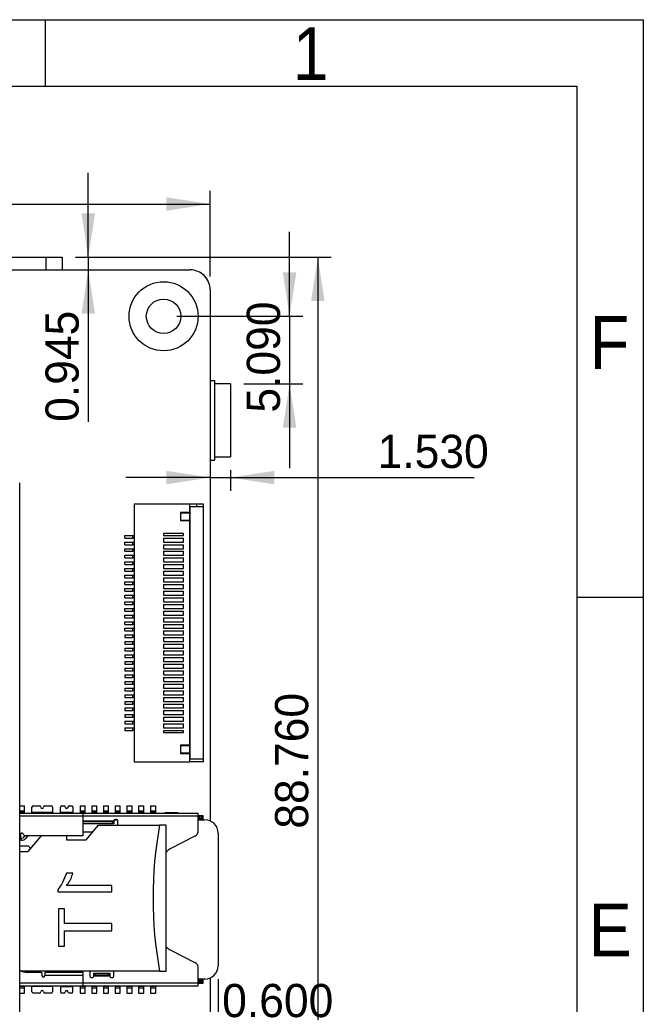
# Model space of a CAD drawing. Header units: millimetres. Extents: x 15 to 205, y 5 to 292.
# Tile 56 of 56: x 158 to 205, y 218 to 292. Entities that reach past the tile are written whole.
import ezdxf

# ---------------------------------------------------------------- set-up
doc = ezdxf.new("R2010")
doc.units = ezdxf.units.MM
for name, color, linetype in [('几何体', 7, 'Continuous'), ('尺寸', 3, 'Continuous'), ('注释', 2, 'Continuous'), ('草图直线', 1, 'Continuous')]:
    doc.layers.add(name, color=color, linetype=linetype)
doc.styles.add('SLDTEXTSTYLE1', font='Gothic.ttf', dxfattribs={"width": 0.913})
doc.styles.add('SLDTEXTSTYLE2', font='txt')
doc.dimstyles.new('SLDDIMSTYLE0', dxfattribs={"dimtxt": 2.5, "dimasz": 3.302, "dimexe": 0, "dimexo": 0.0625, "dimtad": 1, "dimdec": 3, "dimrnd": 1e-09, "dimzin": 4, "dimdsep": 46, "dimtxsty": 'SLDTEXTSTYLE2', "dimsah": 1, "dimcen": 0.09, "dimadec": 0, "dimazin": 1, "dimtfac": 1, "dimtdec": 3, "dimtofl": 0, "dimtmove": 0, "dimatfit": 3, "dimfxl": 1, "dimfrac": 2, "dimtolj": 1, "dimtzin": 12, "dimarcsym": 0})
doc.dimstyles.new('SLDDIMSTYLE2', dxfattribs={"dimtxt": 2.5, "dimasz": 3.302, "dimexe": 0, "dimexo": 0.0625, "dimtad": 1, "dimdec": 3, "dimrnd": 1e-09, "dimzin": 4, "dimdsep": 46, "dimtxsty": 'SLDTEXTSTYLE2', "dimsah": 1, "dimcen": 0.09, "dimadec": 0, "dimazin": 1, "dimtfac": 1, "dimtdec": 3, "dimtmove": 0, "dimatfit": 0, "dimfxl": 1, "dimfrac": 2, "dimtolj": 1, "dimtzin": 12, "dimarcsym": 0})
doc.dimstyles.new('SLDDIMSTYLE3', dxfattribs={"dimtxt": 2.5, "dimasz": 3.302, "dimexe": 0, "dimexo": 0.0625, "dimtad": 1, "dimdec": 3, "dimrnd": 1e-09, "dimdsep": 46, "dimtxsty": 'SLDTEXTSTYLE2', "dimsah": 1, "dimcen": 0.09, "dimadec": 0, "dimazin": 2, "dimtfac": 1, "dimtdec": 3, "dimtmove": 0, "dimatfit": 0, "dimfxl": 1, "dimfrac": 2, "dimtolj": 1, "dimtzin": 12, "dimarcsym": 0})
doc.dimstyles.new('SLDDIMSTYLE4', dxfattribs={"dimtxt": 2.5, "dimasz": 3.302, "dimexe": 0, "dimexo": 0.0625, "dimtad": 1, "dimdec": 3, "dimrnd": 1e-09, "dimzin": 0, "dimdsep": 46, "dimtxsty": 'SLDTEXTSTYLE2', "dimsah": 1, "dimcen": 0.09, "dimadec": 0, "dimazin": 0, "dimtfac": 1, "dimtdec": 3, "dimtmove": 0, "dimatfit": 0, "dimfxl": 1, "dimfrac": 2, "dimtolj": 1, "dimtzin": 12, "dimarcsym": 0})

# ---------------------------------------------------------------- blocks, each defined once
blk = doc.blocks.new('_D_9')
at = {"layer": '尺寸', "transparency": 16777216}
for p, q in [((116.397, 272.66), (116.397, 279.118)), ((172.397, 272.66), (172.397, 279.118)), ((116.397, 278.118), (172.397, 278.118))]:
    blk.add_line(p, q, dxfattribs=at)
for points in [[(116.397, 278.118), (119.699, 277.61), (119.699, 278.626)], [(172.397, 278.118), (169.095, 278.626), (169.095, 277.61)]]:
    blk.add_solid(points, dxfattribs=at)
at = {"layer": '尺寸', "transparency": 16777216, "insert": (135.866, 281.341), "char_height": 2.5, "attachment_point": 1, "style": 'SLDTEXTSTYLE2'}
blk.add_mtext('56.000', dxfattribs=at)
blk = doc.blocks.new('_D_11')
at = {"layer": '尺寸', "transparency": 16777216}
for p, q in [((162.266, 274.105), (181.505, 274.105)), ((180.505, 274.105), (180.505, 185.345)), ((169.967, 185.345), (181.505, 185.345))]:
    blk.add_line(p, q, dxfattribs=at)
for points in [[(180.505, 274.105), (179.997, 270.803), (181.013, 270.803)], [(180.505, 185.345), (181.013, 188.647), (179.997, 188.647)]]:
    blk.add_solid(points, dxfattribs=at)
at = {"layer": '尺寸', "transparency": 16777216, "insert": (177.282, 231.068), "char_height": 2.5, "attachment_point": 1, "rotation": 90, "style": 'SLDTEXTSTYLE2'}
blk.add_mtext('88.760', dxfattribs=at)
blk = doc.blocks.new('_D_12')
at = {"layer": '尺寸', "transparency": 16777216}
for p, q in [((163.227, 274.105), (163.227, 280.455)), ((162.266, 274.105), (164.227, 274.105)), ((163.227, 274.105), (163.227, 273.16)), ((163.227, 273.16), (163.227, 261.711))]:
    blk.add_line(p, q, dxfattribs=at)
for points in [[(163.227, 274.105), (163.735, 277.407), (162.719, 277.407)], [(163.227, 273.16), (162.719, 269.858), (163.735, 269.858)]]:
    blk.add_solid(points, dxfattribs=at)
at = {"layer": '尺寸', "transparency": 16777216, "insert": (160.005, 261.711), "char_height": 2.5, "attachment_point": 1, "rotation": 90, "style": 'SLDTEXTSTYLE2'}
blk.add_mtext('0.945', dxfattribs=at)
blk = doc.blocks.new('_D_13')
at = {"layer": '尺寸', "transparency": 16777216}
for p, q in [((172.997, 219.74), (172.997, 215.152)), ((172.397, 216.152), (166.047, 216.152)), ((172.397, 216.152), (172.997, 216.152)), ((172.997, 216.152), (180.579, 216.152))]:
    blk.add_line(p, q, dxfattribs=at)
for points in [[(172.397, 216.152), (169.095, 216.66), (169.095, 215.644)], [(172.997, 216.152), (176.299, 215.644), (176.299, 216.66)]]:
    blk.add_solid(points, dxfattribs=at)
at = {"layer": '尺寸', "transparency": 16777216, "insert": (173.305, 219.374), "char_height": 2.5, "attachment_point": 1, "style": 'SLDTEXTSTYLE2'}
blk.add_mtext('0.600', dxfattribs=at)
blk = doc.blocks.new('_D_22')
at = {"layer": '尺寸', "transparency": 16777216}
for p, q in [((172.397, 257.513), (166.047, 257.513)), ((172.397, 257.513), (173.927, 257.513)), ((173.927, 258.07), (173.927, 256.513)), ((173.927, 257.513), (192.277, 257.513))]:
    blk.add_line(p, q, dxfattribs=at)
for points in [[(172.397, 257.513), (169.095, 258.021), (169.095, 257.005)], [(173.927, 257.513), (177.229, 257.005), (177.229, 258.021)]]:
    blk.add_solid(points, dxfattribs=at)
at = {"layer": '尺寸', "transparency": 16777216, "insert": (185.003, 260.736), "char_height": 2.5, "attachment_point": 1, "style": 'SLDTEXTSTYLE2'}
blk.add_mtext('1.530', dxfattribs=at)
blk = doc.blocks.new('_D_23')
at = {"layer": '尺寸', "transparency": 16777216}
for p, q in [((178.379, 269.66), (178.379, 276.01)), ((169.897, 269.66), (179.379, 269.66)), ((178.379, 269.66), (178.379, 264.57)), ((174.927, 264.57), (179.379, 264.57)), ((178.379, 264.57), (178.379, 258.22))]:
    blk.add_line(p, q, dxfattribs=at)
for points in [[(178.379, 269.66), (178.887, 272.962), (177.871, 272.962)], [(178.379, 264.57), (177.871, 261.268), (178.887, 261.268)]]:
    blk.add_solid(points, dxfattribs=at)
at = {"layer": '尺寸', "transparency": 16777216, "insert": (175.157, 262.406), "char_height": 2.5, "attachment_point": 1, "rotation": 90, "style": 'SLDTEXTSTYLE2'}
blk.add_mtext('5.090', dxfattribs=at)

msp = doc.modelspace()

# ---------------------------------------------------------------- linework, layer by layer
at = {"layer": '几何体'}
for p, q in [((153.5258, 274.105), (160.0658, 274.105)), ((160.0658, 274.105), (161.2658, 274.105)), ((160.0658, 273.1601), (160.0658, 274.105)), ((161.2658, 274.105), (161.2658, 273.1601)), ((117.8968, 273.1601), (170.8967, 273.1601)), ((172.3966, 271.6599), (172.3966, 231.6567)), ((172.3966, 264.82), (172.7267, 264.82)), ((172.7267, 264.82), (172.7267, 262.9656)), ((173.9267, 264.57), (172.7267, 264.57)), ((173.9267, 264.57), (173.9267, 261.82)), ((172.7267, 262.9656), (172.7267, 260.6743)), ((173.9267, 261.82), (173.9267, 259.07)), ((172.7267, 260.6743), (172.7267, 258.82)), ((172.3966, 258.82), (172.7267, 258.82)), ((172.7267, 259.07), (173.9267, 259.07)), ((158.0667, 216.0965), (158.0667, 257.1069)), ((166.6886, 255.508), (166.6886, 236.108)), ((170.8662, 255.508), (166.6886, 255.508)), ((170.8662, 254.888), (170.8662, 255.508)), ((171.3686, 255.508), (170.8662, 255.508)), ((171.8886, 255.308), (170.8862, 255.308)), ((170.8862, 236.308), (170.8862, 255.308)), ((171.3686, 255.508), (171.3686, 255.308)), ((171.8886, 255.508), (171.3886, 255.508)), ((171.3886, 255.308), (171.3886, 255.508)), ((171.8886, 255.308), (171.8886, 255.508)), ((171.8886, 236.308), (171.8886, 255.308)), ((170.8662, 254.888), (170.1723, 254.888)), ((170.1723, 254.888), (170.1723, 254.2691)), ((170.1923, 254.2891), (170.1923, 254.868)), ((170.1923, 254.868), (170.8662, 254.868)), ((170.8662, 254.888), (170.8662, 254.868)), ((170.8662, 254.2891), (170.8662, 254.868)), ((170.1723, 254.2691), (170.8662, 254.2691)), ((170.8662, 254.2891), (170.1923, 254.2891)), ((170.8662, 254.2891), (170.8662, 254.2691)), ((170.8662, 237.3469), (170.8662, 254.2691)), ((165.9886, 252.958), (165.9886, 253.158)), ((165.9886, 253.158), (166.5886, 253.158)), ((165.9886, 252.958), (166.5886, 252.958)), ((166.5886, 252.958), (166.5886, 253.158)), ((166.5886, 253.158), (166.6886, 253.158)), ((166.6886, 252.958), (166.5886, 252.958)), ((168.8886, 253.308), (168.8886, 253.158)), ((170.3886, 253.308), (168.8886, 253.308)), ((168.8886, 253.158), (170.3886, 253.158)), ((168.8886, 252.958), (170.3886, 252.958)), ((168.8886, 252.958), (168.8886, 252.658)), ((170.3886, 253.158), (170.3886, 253.308)), ((170.3886, 252.658), (170.3886, 252.958)), ((165.9886, 252.458), (165.9886, 252.658)), ((165.9886, 252.658), (166.5886, 252.658)), ((165.9886, 252.458), (166.5886, 252.458)), ((165.9886, 251.958), (165.9886, 252.158)), ((165.9886, 252.158), (166.5886, 252.158)), ((166.5886, 252.458), (166.5886, 252.658)), ((166.5886, 252.658), (166.6886, 252.658)), ((166.6886, 252.458), (166.5886, 252.458)), ((166.5886, 251.958), (166.5886, 252.158)), ((166.5886, 252.158), (166.6886, 252.158)), ((168.8886, 252.658), (170.3886, 252.658)), ((168.8886, 252.458), (170.3886, 252.458)), ((168.8886, 252.458), (168.8886, 252.158)), ((168.8886, 252.158), (170.3886, 252.158)), ((170.3886, 252.158), (170.3886, 252.458)), ((165.9886, 251.958), (166.5886, 251.958)), ((165.9886, 251.458), (165.9886, 251.658)), ((165.9886, 251.658), (166.5886, 251.658)), ((165.9886, 251.458), (166.5886, 251.458)), ((166.6886, 251.958), (166.5886, 251.958)), ((166.5886, 251.458), (166.5886, 251.658)), ((166.5886, 251.658), (166.6886, 251.658)), ((166.6886, 251.458), (166.5886, 251.458)), ((168.8886, 251.958), (170.3886, 251.958)), ((168.8886, 251.958), (168.8886, 251.658)), ((168.8886, 251.658), (170.3886, 251.658)), ((168.8886, 251.458), (170.3886, 251.458)), ((168.8886, 251.458), (168.8886, 251.158)), ((170.3886, 251.658), (170.3886, 251.958)), ((170.3886, 251.158), (170.3886, 251.458)), ((165.9886, 250.958), (165.9886, 251.158)), ((165.9886, 251.158), (166.5886, 251.158)), ((165.9886, 250.958), (166.5886, 250.958)), ((166.5886, 250.958), (166.5886, 251.158)), ((166.5886, 251.158), (166.6886, 251.158)), ((166.6886, 250.958), (166.5886, 250.958)), ((168.8886, 251.158), (170.3886, 251.158)), ((168.8886, 250.958), (170.3886, 250.958)), ((168.8886, 250.958), (168.8886, 250.658)), ((170.3886, 250.658), (170.3886, 250.958)), ((165.9886, 250.458), (165.9886, 250.658)), ((165.9886, 250.658), (166.5886, 250.658)), ((165.9886, 250.458), (166.5886, 250.458)), ((165.9886, 249.958), (165.9886, 250.158)), ((165.9886, 250.158), (166.5886, 250.158)), ((165.9886, 249.958), (166.5886, 249.958)), ((166.5886, 250.458), (166.5886, 250.658)), ((166.5886, 250.658), (166.6886, 250.658)), ((166.6886, 250.458), (166.5886, 250.458)), ((166.5886, 249.958), (166.5886, 250.158)), ((166.5886, 250.158), (166.6886, 250.158)), ((166.6886, 249.958), (166.5886, 249.958)), ((168.8886, 250.658), (170.3886, 250.658)), ((168.8886, 250.458), (170.3886, 250.458)), ((168.8886, 250.458), (168.8886, 250.158)), ((168.8886, 250.158), (170.3886, 250.158)), ((168.8886, 249.958), (170.3886, 249.958)), ((168.8886, 249.958), (168.8886, 249.658)), ((170.3886, 250.158), (170.3886, 250.458)), ((170.3886, 249.658), (170.3886, 249.958)), ((165.9886, 249.458), (165.9886, 249.658)), ((165.9886, 249.658), (166.5886, 249.658)), ((165.9886, 249.458), (166.5886, 249.458)), ((166.5886, 249.458), (166.5886, 249.658)), ((166.5886, 249.658), (166.6886, 249.658)), ((166.6886, 249.458), (166.5886, 249.458)), ((168.8886, 249.658), (170.3886, 249.658)), ((168.8886, 249.458), (170.3886, 249.458)), ((168.8886, 249.458), (168.8886, 249.158)), ((170.3886, 249.158), (170.3886, 249.458)), ((165.9886, 248.958), (165.9886, 249.158)), ((165.9886, 249.158), (166.5886, 249.158)), ((165.9886, 248.958), (166.5886, 248.958)), ((165.9886, 248.458), (165.9886, 248.658)), ((165.9886, 248.658), (166.5886, 248.658)), ((165.9886, 248.458), (166.5886, 248.458)), ((166.5886, 248.958), (166.5886, 249.158)), ((166.5886, 249.158), (166.6886, 249.158)), ((166.6886, 248.958), (166.5886, 248.958)), ((166.5886, 248.458), (166.5886, 248.658)), ((166.5886, 248.658), (166.6886, 248.658)), ((166.6886, 248.458), (166.5886, 248.458)), ((168.8886, 249.158), (170.3886, 249.158)), ((168.8886, 248.958), (170.3886, 248.958)), ((168.8886, 248.958), (168.8886, 248.658)), ((168.8886, 248.658), (170.3886, 248.658)), ((168.8886, 248.458), (170.3886, 248.458)), ((168.8886, 248.458), (168.8886, 248.158)), ((170.3886, 248.658), (170.3886, 248.958)), ((170.3886, 248.158), (170.3886, 248.458)), ((165.9886, 247.958), (165.9886, 248.158)), ((165.9886, 248.158), (166.5886, 248.158)), ((165.9886, 247.958), (166.5886, 247.958)), ((166.5886, 247.958), (166.5886, 248.158)), ((166.5886, 248.158), (166.6886, 248.158)), ((166.6886, 247.958), (166.5886, 247.958)), ((168.8886, 248.158), (170.3886, 248.158)), ((168.8886, 247.958), (170.3886, 247.958)), ((168.8886, 247.958), (168.8886, 247.658)), ((170.3886, 247.658), (170.3886, 247.958)), ((165.9886, 247.458), (165.9886, 247.658)), ((165.9886, 247.658), (166.5886, 247.658)), ((165.9886, 247.458), (166.5886, 247.458)), ((165.9886, 246.958), (165.9886, 247.158)), ((165.9886, 247.158), (166.5886, 247.158)), ((165.9886, 246.958), (166.5886, 246.958)), ((166.5886, 247.458), (166.5886, 247.658)), ((166.5886, 247.658), (166.6886, 247.658)), ((166.6886, 247.458), (166.5886, 247.458)), ((166.5886, 246.958), (166.5886, 247.158)), ((166.5886, 247.158), (166.6886, 247.158)), ((166.6886, 246.958), (166.5886, 246.958)), ((168.8886, 247.658), (170.3886, 247.658)), ((168.8886, 247.458), (170.3886, 247.458)), ((168.8886, 247.458), (168.8886, 247.158)), ((168.8886, 247.158), (170.3886, 247.158)), ((168.8886, 246.958), (170.3886, 246.958)), ((168.8886, 246.958), (168.8886, 246.658)), ((170.3886, 247.158), (170.3886, 247.458)), ((170.3886, 246.658), (170.3886, 246.958)), ((165.9886, 246.458), (165.9886, 246.658)), ((165.9886, 246.658), (166.5886, 246.658)), ((165.9886, 246.458), (166.5886, 246.458)), ((166.5886, 246.458), (166.5886, 246.658)), ((166.5886, 246.658), (166.6886, 246.658)), ((166.6886, 246.458), (166.5886, 246.458)), ((168.8886, 246.658), (170.3886, 246.658)), ((168.8886, 246.458), (170.3886, 246.458)), ((168.8886, 246.458), (168.8886, 246.158)), ((170.3886, 246.158), (170.3886, 246.458)), ((165.9886, 245.958), (165.9886, 246.158)), ((165.9886, 246.158), (166.5886, 246.158)), ((165.9886, 245.958), (166.5886, 245.958)), ((165.9886, 245.658), (165.9886, 245.458)), ((165.9886, 245.658), (166.5886, 245.658)), ((166.5886, 245.958), (166.5886, 246.158)), ((166.5886, 246.158), (166.6886, 246.158)), ((166.6886, 245.958), (166.5886, 245.958)), ((166.5886, 245.458), (166.5886, 245.658)), ((166.5886, 245.658), (166.6886, 245.658)), ((168.8886, 246.158), (170.3886, 246.158)), ((168.8886, 245.958), (168.8886, 245.658)), ((168.8886, 245.958), (170.3886, 245.958)), ((168.8886, 245.658), (170.3886, 245.658)), ((170.3886, 245.658), (170.3886, 245.958)), ((165.9886, 245.458), (166.5886, 245.458)), ((165.9886, 245.158), (165.9886, 244.958)), ((165.9886, 245.158), (166.5886, 245.158)), ((165.9886, 244.958), (166.5886, 244.958)), ((166.6886, 245.458), (166.5886, 245.458)), ((166.5886, 244.958), (166.5886, 245.158)), ((166.5886, 245.158), (166.6886, 245.158)), ((166.6886, 244.958), (166.5886, 244.958)), ((168.8886, 245.458), (168.8886, 245.158)), ((168.8886, 245.458), (170.3886, 245.458)), ((168.8886, 245.158), (170.3886, 245.158)), ((168.8886, 244.958), (168.8886, 244.658)), ((168.8886, 244.958), (170.3886, 244.958)), ((170.3886, 245.158), (170.3886, 245.458)), ((170.3886, 244.658), (170.3886, 244.958)), ((165.9886, 244.658), (165.9886, 244.458)), ((165.9886, 244.658), (166.5886, 244.658)), ((165.9886, 244.458), (166.5886, 244.458)), ((165.9886, 244.158), (165.9886, 243.958)), ((165.9886, 244.158), (166.5886, 244.158)), ((166.5886, 244.458), (166.5886, 244.658)), ((166.5886, 244.658), (166.6886, 244.658)), ((166.6886, 244.458), (166.5886, 244.458)), ((166.5886, 243.958), (166.5886, 244.158)), ((166.5886, 244.158), (166.6886, 244.158)), ((168.8886, 244.658), (170.3886, 244.658)), ((168.8886, 244.458), (168.8886, 244.158)), ((168.8886, 244.458), (170.3886, 244.458)), ((168.8886, 244.158), (170.3886, 244.158)), ((170.3886, 244.158), (170.3886, 244.458)), ((165.9886, 243.958), (166.5886, 243.958)), ((165.9886, 243.658), (165.9886, 243.458)), ((165.9886, 243.658), (166.5886, 243.658)), ((165.9886, 243.458), (166.5886, 243.458)), ((166.6886, 243.958), (166.5886, 243.958)), ((166.5886, 243.458), (166.5886, 243.658)), ((166.5886, 243.658), (166.6886, 243.658)), ((166.6886, 243.458), (166.5886, 243.458)), ((168.8886, 243.958), (168.8886, 243.658)), ((168.8886, 243.958), (170.3886, 243.958)), ((168.8886, 243.658), (170.3886, 243.658)), ((168.8886, 243.458), (168.8886, 243.158)), ((168.8886, 243.458), (170.3886, 243.458)), ((170.3886, 243.658), (170.3886, 243.958)), ((170.3886, 243.158), (170.3886, 243.458)), ((165.9886, 243.158), (165.9886, 242.958)), ((165.9886, 243.158), (166.5886, 243.158)), ((165.9886, 242.958), (166.5886, 242.958)), ((165.9886, 242.658), (165.9886, 242.458)), ((165.9886, 242.658), (166.5886, 242.658)), ((166.5886, 242.958), (166.5886, 243.158)), ((166.5886, 243.158), (166.6886, 243.158)), ((166.6886, 242.958), (166.5886, 242.958)), ((166.5886, 242.458), (166.5886, 242.658)), ((166.5886, 242.658), (166.6886, 242.658)), ((168.8886, 243.158), (170.3886, 243.158)), ((168.8886, 242.958), (168.8886, 242.658)), ((168.8886, 242.958), (170.3886, 242.958)), ((168.8886, 242.658), (170.3886, 242.658)), ((170.3886, 242.658), (170.3886, 242.958)), ((165.9886, 242.458), (166.5886, 242.458)), ((165.9886, 242.158), (165.9886, 241.958)), ((165.9886, 242.158), (166.5886, 242.158)), ((165.9886, 241.958), (166.5886, 241.958)), ((166.6886, 242.458), (166.5886, 242.458)), ((166.5886, 241.958), (166.5886, 242.158)), ((166.5886, 242.158), (166.6886, 242.158)), ((166.6886, 241.958), (166.5886, 241.958)), ((168.8886, 242.458), (168.8886, 242.158)), ((168.8886, 242.458), (170.3886, 242.458)), ((168.8886, 242.158), (170.3886, 242.158)), ((168.8886, 241.958), (168.8886, 241.658)), ((168.8886, 241.958), (170.3886, 241.958)), ((170.3886, 242.158), (170.3886, 242.458)), ((170.3886, 241.658), (170.3886, 241.958)), ((165.9886, 241.658), (165.9886, 241.458)), ((165.9886, 241.658), (166.5886, 241.658)), ((165.9886, 241.458), (166.5886, 241.458)), ((165.9886, 241.158), (165.9886, 240.958)), ((165.9886, 241.158), (166.5886, 241.158)), ((166.5886, 241.458), (166.5886, 241.658)), ((166.5886, 241.658), (166.6886, 241.658)), ((166.6886, 241.458), (166.5886, 241.458)), ((166.5886, 240.958), (166.5886, 241.158)), ((166.5886, 241.158), (166.6886, 241.158)), ((168.8886, 241.658), (170.3886, 241.658)), ((168.8886, 241.458), (168.8886, 241.158)), ((168.8886, 241.458), (170.3886, 241.458)), ((168.8886, 241.158), (170.3886, 241.158)), ((170.3886, 241.158), (170.3886, 241.458)), ((165.9886, 240.958), (166.5886, 240.958)), ((165.9886, 240.658), (165.9886, 240.458)), ((165.9886, 240.658), (166.5886, 240.658)), ((165.9886, 240.458), (166.5886, 240.458)), ((166.6886, 240.958), (166.5886, 240.958)), ((166.5886, 240.458), (166.5886, 240.658)), ((166.5886, 240.658), (166.6886, 240.658)), ((166.6886, 240.458), (166.5886, 240.458)), ((168.8886, 240.958), (168.8886, 240.658)), ((168.8886, 240.958), (170.3886, 240.958)), ((168.8886, 240.658), (170.3886, 240.658)), ((168.8886, 240.458), (168.8886, 240.158)), ((168.8886, 240.458), (170.3886, 240.458)), ((170.3886, 240.658), (170.3886, 240.958)), ((170.3886, 240.158), (170.3886, 240.458)), ((165.9886, 240.158), (165.9886, 239.958)), ((165.9886, 240.158), (166.5886, 240.158)), ((165.9886, 239.958), (166.5886, 239.958)), ((165.9886, 239.658), (165.9886, 239.458)), ((165.9886, 239.658), (166.5886, 239.658)), ((166.5886, 239.958), (166.5886, 240.158)), ((166.5886, 240.158), (166.6886, 240.158)), ((166.6886, 239.958), (166.5886, 239.958)), ((166.5886, 239.458), (166.5886, 239.658)), ((166.5886, 239.658), (166.6886, 239.658)), ((168.8886, 240.158), (170.3886, 240.158)), ((168.8886, 239.958), (168.8886, 239.658)), ((168.8886, 239.958), (170.3886, 239.958)), ((168.8886, 239.658), (170.3886, 239.658)), ((170.3886, 239.658), (170.3886, 239.958)), ((165.9886, 239.458), (166.5886, 239.458)), ((165.9886, 239.158), (165.9886, 238.958)), ((165.9886, 239.158), (166.5886, 239.158)), ((165.9886, 238.958), (166.5886, 238.958)), ((166.6886, 239.458), (166.5886, 239.458)), ((166.5886, 238.958), (166.5886, 239.158)), ((166.5886, 239.158), (166.6886, 239.158)), ((166.6886, 238.958), (166.5886, 238.958)), ((168.8886, 239.458), (168.8886, 239.158)), ((168.8886, 239.458), (170.3886, 239.458)), ((168.8886, 239.158), (170.3886, 239.158)), ((168.8886, 238.958), (168.8886, 238.658)), ((168.8886, 238.958), (170.3886, 238.958)), ((170.3886, 239.158), (170.3886, 239.458)), ((170.3886, 238.658), (170.3886, 238.958)), ((170.8862, 239.508), (170.8662, 239.508)), ((165.9886, 238.658), (165.9886, 238.458)), ((165.9886, 238.658), (166.5886, 238.658)), ((165.9886, 238.458), (166.5886, 238.458)), ((166.5886, 238.458), (166.5886, 238.658)), ((166.5886, 238.658), (166.6886, 238.658)), ((166.6886, 238.458), (166.5886, 238.458)), ((168.8886, 238.658), (170.3886, 238.658)), ((168.8886, 238.458), (170.3886, 238.458)), ((168.8886, 238.458), (168.8886, 238.308)), ((168.8886, 238.308), (170.3886, 238.308)), ((170.3886, 238.308), (170.3886, 238.458)), ((170.8662, 237.3469), (170.1723, 237.3469)), ((170.1723, 237.3469), (170.1723, 236.728)), ((170.1923, 236.748), (170.1923, 237.3269)), ((170.1923, 237.3269), (170.8662, 237.3269)), ((170.8662, 236.748), (170.8662, 237.3269)), ((170.1723, 236.728), (170.8662, 236.728)), ((170.8662, 236.748), (170.1923, 236.748)), ((170.8662, 236.108), (170.8662, 236.728)), ((166.6886, 236.108), (170.8662, 236.108)), ((171.8886, 236.108), (170.8662, 236.108)), ((171.8886, 236.308), (170.8862, 236.308)), ((171.8886, 236.108), (171.8886, 236.308)), ((158.0667, 232.7902), (158.4392, 232.7902)), ((158.0667, 232.4202), (158.4392, 232.4202)), ((158.4392, 232.3942), (158.0667, 232.3942)), ((158.4392, 232.2816), (158.0667, 232.2816)), ((158.0667, 232.2402), (162.8492, 232.2402)), ((158.4392, 232.4202), (158.4392, 232.7902)), ((158.4392, 232.3942), (158.4392, 232.4202)), ((158.4392, 232.2816), (158.4392, 232.3942)), ((158.4392, 232.2402), (158.4392, 232.2816)), ((158.9892, 232.3102), (158.9892, 232.6902)), ((158.9892, 232.3102), (160.5292, 232.3102)), ((158.9892, 232.2402), (158.9892, 232.3102)), ((159.0892, 232.7902), (159.5592, 232.7902)), ((159.3292, 232.2552), (159.3292, 232.2402)), ((160.0292, 232.2552), (159.3292, 232.2552)), ((159.9592, 232.7902), (160.4292, 232.7902)), ((160.0292, 232.2402), (160.0292, 232.2552)), ((160.5292, 232.6902), (160.5292, 232.3102)), ((160.5292, 232.3102), (160.5292, 232.2402)), ((161.1292, 232.3102), (161.1292, 232.6902)), ((161.1292, 232.2402), (161.1292, 232.3102)), ((161.1292, 232.3102), (162.0692, 232.3102)), ((161.1892, 232.2552), (161.1892, 232.2402)), ((162.0492, 232.2552), (161.1892, 232.2552)), ((161.2292, 232.7902), (161.3992, 232.7902)), ((161.7992, 232.7902), (161.9692, 232.7902)), ((162.0492, 232.2402), (162.0492, 232.2552)), ((162.0692, 232.6902), (162.0692, 232.3102)), ((162.0692, 232.3102), (162.0692, 232.2402)), ((162.6192, 232.7902), (162.9992, 232.7902)), ((162.6192, 232.7902), (162.6192, 232.4202)), ((162.6192, 232.4202), (162.9992, 232.4202)), ((162.6192, 232.4202), (162.6192, 232.3942)), ((162.9992, 232.3942), (162.6192, 232.3942)), ((162.6192, 232.3942), (162.6192, 232.2816)), ((162.6192, 232.2816), (162.6192, 232.2402)), ((162.9992, 232.2816), (162.6192, 232.2816)), ((162.8492, 232.0202), (162.8492, 232.2402)), ((162.8492, 232.2402), (171.5092, 232.2402)), ((162.9992, 232.4202), (162.9992, 232.7902)), ((162.9992, 232.3942), (162.9992, 232.4202)), ((162.9992, 232.2816), (162.9992, 232.3942)), ((162.9992, 232.2402), (162.9992, 232.2816)), ((163.4992, 232.7902), (163.8792, 232.7902)), ((163.4992, 232.7902), (163.4992, 232.4202)), ((163.4992, 232.4202), (163.8792, 232.4202)), ((163.4992, 232.4202), (163.4992, 232.3942)), ((163.8792, 232.3942), (163.4992, 232.3942)), ((163.4992, 232.3942), (163.4992, 232.2816)), ((163.4992, 232.2816), (163.4992, 232.2402)), ((163.8792, 232.2816), (163.4992, 232.2816)), ((163.8792, 232.4202), (163.8792, 232.7902)), ((163.8792, 232.3942), (163.8792, 232.4202)), ((163.8792, 232.2816), (163.8792, 232.3942)), ((163.8792, 232.2402), (163.8792, 232.2816)), ((164.3792, 232.7902), (164.7592, 232.7902)), ((164.3792, 232.7902), (164.3792, 232.4202)), ((164.3792, 232.4202), (164.7592, 232.4202)), ((164.3792, 232.4202), (164.3792, 232.3942)), ((164.7592, 232.3942), (164.3792, 232.3942)), ((164.3792, 232.3942), (164.3792, 232.2816)), ((164.3792, 232.2816), (164.3792, 232.2402)), ((164.7592, 232.2816), (164.3792, 232.2816)), ((164.7592, 232.4202), (164.7592, 232.7902)), ((164.7592, 232.3942), (164.7592, 232.4202)), ((164.7592, 232.2816), (164.7592, 232.3942)), ((164.7592, 232.2402), (164.7592, 232.2816)), ((165.2592, 232.7902), (165.6392, 232.7902)), ((165.2592, 232.7902), (165.2592, 232.4202)), ((165.2592, 232.4202), (165.6392, 232.4202)), ((165.2592, 232.4202), (165.2592, 232.3942)), ((165.6392, 232.3942), (165.2592, 232.3942)), ((165.2592, 232.3942), (165.2592, 232.2816)), ((165.2592, 232.2816), (165.2592, 232.2402)), ((165.6392, 232.2816), (165.2592, 232.2816)), ((165.6392, 232.4202), (165.6392, 232.7902)), ((165.6392, 232.3942), (165.6392, 232.4202)), ((165.6392, 232.2816), (165.6392, 232.3942)), ((165.6392, 232.2402), (165.6392, 232.2816)), ((166.1392, 232.7902), (166.5192, 232.7902)), ((166.1392, 232.7902), (166.1392, 232.4202)), ((166.1392, 232.4202), (166.5192, 232.4202)), ((166.1392, 232.4202), (166.1392, 232.3942)), ((166.5192, 232.3942), (166.1392, 232.3942)), ((166.1392, 232.3942), (166.1392, 232.2816)), ((166.1392, 232.2816), (166.1392, 232.2402)), ((166.5192, 232.2816), (166.1392, 232.2816)), ((166.5192, 232.4202), (166.5192, 232.7902)), ((166.5192, 232.3942), (166.5192, 232.4202)), ((166.5192, 232.2816), (166.5192, 232.3942)), ((166.5192, 232.2402), (166.5192, 232.2816)), ((167.0192, 232.7902), (167.3992, 232.7902)), ((167.0192, 232.7902), (167.0192, 232.4202)), ((167.0192, 232.4202), (167.3992, 232.4202)), ((167.0192, 232.4202), (167.0192, 232.3942)), ((167.3992, 232.3942), (167.0192, 232.3942)), ((167.0192, 232.3942), (167.0192, 232.2816)), ((167.0192, 232.2816), (167.0192, 232.2402)), ((167.3992, 232.2816), (167.0192, 232.2816)), ((167.3992, 232.4202), (167.3992, 232.7902)), ((167.3992, 232.3942), (167.3992, 232.4202)), ((167.3992, 232.2816), (167.3992, 232.3942)), ((167.3992, 232.2402), (167.3992, 232.2816)), ((167.8992, 232.7902), (168.2792, 232.7902)), ((167.8992, 232.7902), (167.8992, 232.4202)), ((167.8992, 232.4202), (168.2792, 232.4202)), ((167.8992, 232.4202), (167.8992, 232.3942)), ((168.2792, 232.3942), (167.8992, 232.3942)), ((167.8992, 232.3942), (167.8992, 232.2816)), ((167.8992, 232.2816), (167.8992, 232.2402)), ((168.2792, 232.2816), (167.8992, 232.2816)), ((168.2792, 232.7902), (168.2792, 232.4202)), ((168.2792, 232.4202), (168.2792, 232.3942)), ((168.2792, 232.3942), (168.2792, 232.2816)), ((168.2792, 232.2402), (168.2792, 232.2816)), ((168.9992, 232.2552), (168.9992, 232.2402)), ((169.9992, 232.2552), (168.9992, 232.2552)), ((169.9992, 232.2402), (169.9992, 232.2552)), ((171.5092, 232.0202), (171.5092, 232.2402)), ((162.8492, 232.0202), (158.0667, 232.0202)), ((162.8492, 230.5402), (162.8492, 232.0202)), ((171.5092, 232.0202), (162.8492, 232.0202)), ((162.8492, 231.6602), (165.1492, 231.6602)), ((165.0292, 231.5902), (162.8492, 231.5902)), ((165.0292, 231.4402), (162.8492, 231.4402)), ((165.0292, 231.5902), (165.0292, 231.4402)), ((165.1492, 231.5902), (165.0292, 231.5902)), ((165.1492, 231.4402), (165.0292, 231.4402)), ((165.1492, 231.6602), (165.1492, 231.5902)), ((165.1492, 231.5902), (165.1492, 231.4402)), ((165.1892, 231.7402), (165.4092, 231.7402)), ((165.3492, 231.7602), (165.2492, 231.7602)), ((165.4492, 231.3402), (165.4492, 231.6602)), ((171.5092, 232.0652), (171.5492, 232.0652)), ((171.5092, 230.9394), (171.5092, 232.0202)), ((171.5492, 231.8152), (171.5092, 231.8152)), ((171.5092, 231.7402), (171.9966, 231.7402)), ((171.5492, 231.8152), (171.5492, 232.0652)), ((171.5492, 232.0652), (171.6492, 232.0652)), ((171.6492, 231.8152), (171.5492, 231.8152)), ((171.6492, 231.8152), (171.6492, 232.0652)), ((171.6492, 232.0652), (171.7492, 232.0652)), ((171.7492, 231.8152), (171.6492, 231.8152)), ((171.7492, 232.0652), (171.7492, 231.8152)), ((171.7492, 232.0652), (171.8492, 232.0652)), ((171.7492, 231.8152), (171.8492, 231.8152)), ((171.8492, 232.0652), (171.8492, 231.8152)), ((171.8492, 231.8152), (171.8492, 231.7402)), ((158.1292, 230.6402), (158.1292, 230.4202)), ((162.8492, 230.8202), (163.5732, 230.8202)), ((163.0716, 230.216), (164.0049, 231.3402)), ((164.0049, 231.3402), (168.5966, 231.3402)), ((169.0966, 231.3402), (168.5966, 231.3402)), ((169.0966, 220.3402), (169.0966, 231.3402)), ((172.9966, 230.7402), (172.9966, 220.7402)), ((158.0667, 230.4202), (158.1292, 230.4202)), ((158.0667, 230.2002), (158.1292, 230.2002)), ((158.1292, 230.4202), (158.1292, 230.2002)), ((158.1292, 230.3502), (158.2292, 230.3502)), ((158.2292, 230.2002), (158.1292, 230.2002)), ((158.3852, 230.425), (158.4798, 230.5428)), ((158.67, 230.5402), (158.5021, 230.3311)), ((162.8492, 230.5402), (158.512, 230.5402)), ((158.7034, 229.3402), (159.6997, 230.5402)), ((161.5966, 230.5402), (161.5966, 230.216)), ((161.5966, 230.216), (163.0716, 230.216)), ((171.239, 230.4953), (169.3896, 229.5383)), ((158.6492, 229.7627), (158.0667, 229.7627)), ((158.0667, 229.3402), (158.7034, 229.3402)), ((158.8492, 229.5158), (158.8492, 229.5627)), ((162.0678, 227.7225), (161.58, 227.7225)), ((160.9458, 226.4977), (160.9458, 226.3079)), ((160.9458, 226.3079), (164.9946, 226.3079)), ((164.9946, 226.7957), (161.5967, 226.7957)), ((164.9946, 226.3079), (164.9946, 226.7957)), ((161.4336, 225.0396), (160.9946, 225.0396)), ((160.9946, 225.0396), (160.9946, 222.2103)), ((161.4336, 223.9176), (161.4336, 225.0396)), ((164.9946, 223.9176), (161.4336, 223.9176)), ((161.4336, 223.381), (164.9946, 223.381)), ((161.4336, 222.2103), (161.4336, 223.381)), ((164.9946, 223.381), (164.9946, 223.9176)), ((160.9946, 222.2103), (161.4336, 222.2103)), ((169.3896, 221.942), (171.239, 220.985)), ((168.5966, 220.3402), (158.2133, 220.3402)), ((158.6992, 220.3102), (158.2816, 220.3102)), ((158.6992, 220.3102), (158.6992, 220.3402)), ((158.6992, 220.3102), (158.6992, 220.2402)), ((158.8492, 220.3402), (158.8492, 220.2402)), ((163.3492, 220.3402), (163.3492, 219.9702)), ((165.1492, 219.9702), (165.1492, 220.3402)), ((168.5966, 220.3402), (169.0966, 220.3402)), ((171.5092, 219.4602), (171.5092, 220.5409)), ((159.6492, 220.2402), (158.6492, 220.2402)), ((159.7492, 219.9902), (159.7492, 220.1402)), ((159.9492, 220.2402), (159.9492, 220.0202)), ((162.8492, 220.2402), (159.9492, 220.2402)), ((159.9492, 220.0202), (159.9492, 219.9902)), ((162.8492, 220.0202), (159.9492, 220.0202)), ((162.8492, 220.0202), (162.8492, 220.2402)), ((162.8492, 219.4602), (162.8492, 220.0202)), ((163.4492, 219.8702), (163.5492, 219.8702)), ((163.6492, 220.0402), (163.6492, 220.1902)), ((163.6492, 220.1902), (163.7692, 220.1902)), ((163.7692, 220.0402), (163.6492, 220.0402)), ((163.6492, 219.9702), (163.6492, 220.0402)), ((164.8492, 219.9702), (163.6492, 219.9702)), ((163.7692, 220.0402), (163.7692, 220.1902)), ((163.7692, 220.1902), (164.7292, 220.1902)), ((164.7292, 220.0402), (163.7692, 220.0402)), ((164.7292, 220.1902), (164.7292, 220.0402)), ((164.7292, 220.1902), (164.8492, 220.1902)), ((164.8492, 220.0402), (164.7292, 220.0402)), ((164.8492, 220.1902), (164.8492, 220.0402)), ((164.8492, 220.0402), (164.8492, 219.9702)), ((164.9492, 219.8702), (165.0492, 219.8702)), ((171.9966, 219.7402), (171.5092, 219.7402)), ((171.5092, 219.6652), (171.5492, 219.6652)), ((171.5492, 219.6652), (171.5492, 219.4152)), ((171.5492, 219.6652), (171.6492, 219.6652)), ((171.6492, 219.6652), (171.6492, 219.4152)), ((171.6492, 219.6652), (171.7492, 219.6652)), ((171.7492, 219.6652), (171.7492, 219.4152)), ((171.8492, 219.6652), (171.7492, 219.6652)), ((171.8492, 219.7402), (171.8492, 219.6652)), ((171.8492, 219.6652), (171.8492, 219.4152)), ((172.3966, 219.8237), (172.3966, 209.1599)), ((158.0667, 219.4602), (162.8492, 219.4602)), ((158.0667, 219.2402), (162.8492, 219.2402)), ((158.0667, 219.1987), (158.4392, 219.1987)), ((158.0667, 219.0862), (158.4392, 219.0862)), ((158.4392, 219.0602), (158.0667, 219.0602)), ((158.4392, 219.1987), (158.4392, 219.2402)), ((158.4392, 219.0862), (158.4392, 219.1987)), ((158.4392, 219.0602), (158.4392, 219.0862)), ((158.4392, 218.6902), (158.4392, 219.0602)), ((158.9892, 219.1702), (158.9892, 219.2402)), ((160.5292, 219.1702), (158.9892, 219.1702)), ((158.9892, 218.7902), (158.9892, 219.1702)), ((159.3292, 219.2402), (159.3292, 219.2252)), ((159.3292, 219.2252), (160.0292, 219.2252)), ((160.0292, 219.2252), (160.0292, 219.2402)), ((160.5292, 219.1702), (160.5292, 219.2402)), ((160.5292, 219.1702), (160.5292, 218.7902)), ((161.1292, 219.2402), (161.1292, 219.1702)), ((161.1292, 219.1702), (162.0692, 219.1702)), ((161.1292, 219.1702), (161.1292, 218.7902)), ((161.1892, 219.2402), (161.1892, 219.2252)), ((161.1892, 219.2252), (162.0492, 219.2252)), ((162.0492, 219.2252), (162.0492, 219.2402)), ((162.0692, 219.1702), (162.0692, 219.2402)), ((162.0692, 218.7902), (162.0692, 219.1702)), ((162.6192, 219.2402), (162.6192, 219.1987)), ((162.6192, 219.1987), (162.9992, 219.1987)), ((162.6192, 219.1987), (162.6192, 219.0862)), ((162.6192, 219.0862), (162.9992, 219.0862)), ((162.6192, 219.0862), (162.6192, 219.0602)), ((162.9992, 219.0602), (162.6192, 219.0602)), ((162.6192, 219.0602), (162.6192, 218.6902)), ((162.8492, 219.2402), (162.8492, 219.4602)), ((162.8492, 219.4602), (171.5092, 219.4602)), ((162.8492, 219.2402), (171.5092, 219.2402)), ((162.9992, 219.1987), (162.9992, 219.2402)), ((162.9992, 219.0862), (162.9992, 219.1987)), ((162.9992, 219.0602), (162.9992, 219.0862)), ((162.9992, 218.6902), (162.9992, 219.0602)), ((163.4992, 219.2402), (163.4992, 219.1987)), ((163.4992, 219.1987), (163.8792, 219.1987)), ((163.4992, 219.1987), (163.4992, 219.0862)), ((163.4992, 219.0862), (163.8792, 219.0862)), ((163.4992, 219.0862), (163.4992, 219.0602)), ((163.8792, 219.0602), (163.4992, 219.0602)), ((163.4992, 219.0602), (163.4992, 218.6902)), ((163.8792, 219.1987), (163.8792, 219.2402)), ((163.8792, 219.0862), (163.8792, 219.1987)), ((163.8792, 219.0602), (163.8792, 219.0862)), ((163.8792, 218.6902), (163.8792, 219.0602)), ((164.3792, 219.2402), (164.3792, 219.1987)), ((164.3792, 219.1987), (164.7592, 219.1987)), ((164.3792, 219.1987), (164.3792, 219.0862)), ((164.3792, 219.0862), (164.7592, 219.0862)), ((164.3792, 219.0862), (164.3792, 219.0602)), ((164.7592, 219.0602), (164.3792, 219.0602)), ((164.3792, 219.0602), (164.3792, 218.6902)), ((164.7592, 219.1987), (164.7592, 219.2402)), ((164.7592, 219.0862), (164.7592, 219.1987)), ((164.7592, 219.0602), (164.7592, 219.0862)), ((164.7592, 218.6902), (164.7592, 219.0602)), ((165.2592, 219.2402), (165.2592, 219.1987)), ((165.2592, 219.1987), (165.6392, 219.1987)), ((165.2592, 219.1987), (165.2592, 219.0862)), ((165.2592, 219.0862), (165.6392, 219.0862)), ((165.2592, 219.0862), (165.2592, 219.0602)), ((165.6392, 219.0602), (165.2592, 219.0602)), ((165.2592, 219.0602), (165.2592, 218.6902)), ((165.6392, 219.1987), (165.6392, 219.2402)), ((165.6392, 219.0862), (165.6392, 219.1987)), ((165.6392, 219.0602), (165.6392, 219.0862)), ((165.6392, 218.6902), (165.6392, 219.0602)), ((166.1392, 219.2402), (166.1392, 219.1987)), ((166.1392, 219.1987), (166.5192, 219.1987)), ((166.1392, 219.1987), (166.1392, 219.0862)), ((166.1392, 219.0862), (166.5192, 219.0862)), ((166.1392, 219.0862), (166.1392, 219.0602)), ((166.5192, 219.0602), (166.1392, 219.0602)), ((166.1392, 219.0602), (166.1392, 218.6902)), ((166.5192, 219.1987), (166.5192, 219.2402)), ((166.5192, 219.0862), (166.5192, 219.1987)), ((166.5192, 219.0602), (166.5192, 219.0862)), ((166.5192, 218.6902), (166.5192, 219.0602)), ((167.0192, 219.2402), (167.0192, 219.1987)), ((167.0192, 219.1987), (167.3992, 219.1987)), ((167.0192, 219.1987), (167.0192, 219.0862)), ((167.0192, 219.0862), (167.3992, 219.0862)), ((167.0192, 219.0862), (167.0192, 219.0602)), ((167.3992, 219.0602), (167.0192, 219.0602)), ((167.0192, 219.0602), (167.0192, 218.6902)), ((167.3992, 219.1987), (167.3992, 219.2402)), ((167.3992, 219.0862), (167.3992, 219.1987)), ((167.3992, 219.0602), (167.3992, 219.0862)), ((167.3992, 218.6902), (167.3992, 219.0602)), ((167.8992, 219.2402), (167.8992, 219.1987)), ((167.8992, 219.1987), (168.2792, 219.1987)), ((167.8992, 219.1987), (167.8992, 219.0862)), ((167.8992, 219.0862), (168.2792, 219.0862)), ((167.8992, 219.0862), (167.8992, 219.0602)), ((168.2792, 219.0602), (167.8992, 219.0602)), ((167.8992, 219.0602), (167.8992, 218.6902)), ((168.2792, 219.1987), (168.2792, 219.2402)), ((168.2792, 219.1987), (168.2792, 219.0862)), ((168.2792, 219.0862), (168.2792, 219.0602)), ((168.2792, 219.0602), (168.2792, 218.6902)), ((168.9992, 219.2402), (168.9992, 219.2252)), ((168.9992, 219.2252), (169.9992, 219.2252)), ((169.9992, 219.2252), (169.9992, 219.2402)), ((171.5092, 219.2402), (171.5092, 219.4602)), ((171.5492, 219.4152), (171.5092, 219.4152)), ((171.6492, 219.4152), (171.5492, 219.4152)), ((171.7492, 219.4152), (171.6492, 219.4152)), ((171.8492, 219.4152), (171.7492, 219.4152)), ((158.0667, 218.6902), (158.4392, 218.6902)), ((159.5592, 218.6902), (159.0892, 218.6902)), ((160.4292, 218.6902), (159.9592, 218.6902)), ((161.3992, 218.6902), (161.2292, 218.6902)), ((161.9692, 218.6902), (161.7992, 218.6902)), ((162.6192, 218.6902), (162.9992, 218.6902)), ((163.4992, 218.6902), (163.8792, 218.6902)), ((164.3792, 218.6902), (164.7592, 218.6902)), ((165.2592, 218.6902), (165.6392, 218.6902)), ((166.1392, 218.6902), (166.5192, 218.6902)), ((167.0192, 218.6902), (167.3992, 218.6902)), ((167.8992, 218.6902), (168.2792, 218.6902))]:
    msp.add_line(p, q, dxfattribs=at)
for radius in [2.6, 1.3]:
    msp.add_circle((168.8967, 269.6599), radius, dxfattribs=at)
for centre, radius, start, end in [((170.8966, 271.6601), 1.5, 359.995106, 89.995192), ((159.0892, 232.6902), 0.1, 90, 180), ((159.5592, 232.6902), 0.1, 0, 90), ((159.7592, 232.6902), 0.1, 180, 0), ((159.9592, 232.6902), 0.1, 90, 180), ((160.4292, 232.6902), 0.1, 0, 90), ((161.2292, 232.6902), 0.1, 90, 180), ((161.3992, 232.6902), 0.1, 0, 90), ((161.5992, 232.6902), 0.1, 180, 0), ((161.7992, 232.6902), 0.1, 90, 180), ((161.9692, 232.6902), 0.1, 0, 90), ((165.2492, 231.6602), 0.1, 90, 180), ((165.3492, 231.6602), 0.1, 0, 90), ((171.9966, 230.7402), 1, 0, 90), ((158.2292, 230.6402), 0.1, 19.471221, 180), ((158.512, 230.7402), 0.2, 199.471221, 270), ((198.8069, 225.8402), 30.7069, 169.681912, 190.318088), ((171.0092, 230.9394), 0.5, 297.360715, 0), ((158.2292, 230.5502), 0.2, 270, 321.241443), ((158.2292, 230.5502), 0.35, 270, 321.241443), ((158.6492, 229.5627), 0.2, 0, 90), ((169.8492, 228.6502), 1, 117.360715, 138.816538), ((169.8492, 222.8301), 1, 221.183462, 242.639285), ((158.6492, 221.2402), 1, 234.373921, 270), ((171.0092, 220.5409), 0.5, 0, 62.639285), ((171.9966, 220.7402), 1, 270, 0), ((159.6492, 220.1402), 0.1, 0, 90), ((159.8492, 219.9902), 0.1, 180, 0), ((163.4492, 219.9702), 0.1, 180, 270), ((163.5492, 219.9702), 0.1, 270, 0), ((164.9492, 219.9702), 0.1, 180, 270), ((165.0492, 219.9702), 0.1, 270, 0), ((159.0892, 218.7902), 0.1, 180, 270), ((159.5592, 218.7902), 0.1, 270, 0), ((159.7592, 218.7902), 0.1, 0, 180), ((159.9592, 218.7902), 0.1, 180, 270), ((160.4292, 218.7902), 0.1, 270, 0), ((161.2292, 218.7902), 0.1, 180, 270), ((161.3992, 218.7902), 0.1, 270, 0), ((161.5992, 218.7902), 0.1, 0, 180), ((161.7992, 218.7902), 0.1, 180, 270), ((161.9692, 218.7902), 0.1, 270, 0)]:
    msp.add_arc(centre, radius, start, end, dxfattribs=at)
for points, knots in [([(161.58, 227.7225), (161.4925, 227.4775), (161.3362, 227.0398), (161.0651, 226.6633), (160.9458, 226.4977)], [0, 0, 0, 0, 0.5599414, 1, 1, 1, 1]), ([(161.5967, 226.7957), (161.6569, 226.8728), (161.7773, 227.0271), (161.9399, 227.338), (162.0193, 227.5767), (162.0678, 227.7225)], [0, 0, 0, 0, 0.2798214, 0.5601083, 1, 1, 1, 1])]:
    msp.add_open_spline(points, degree=3, knots=knots, dxfattribs=at)
at = {"layer": '草图直线'}
for p, q in [((15, 292), (205, 292)), ((160, 287), (160, 292)), ((205, 292), (205, 5)), ((20, 287), (200, 287)), ((200, 287), (200, 10)), ((200, 248.5), (205, 248.5))]:
    msp.add_line(p, q, dxfattribs=at)

# ---------------------------------------------------------------- texts
at = {"layer": '注释', "char_height": 3.9687, "attachment_point": 2, "style": 'SLDTEXTSTYLE1'}
for s, insert in [('1', (179.96, 291.4203)), ('F', (202.4577, 269.6703)), ('E', (202.5078, 225.4203))]:
    msp.add_mtext(s, dxfattribs=dict(at, insert=insert))

# ---------------------------------------------------------------- dimensions: what is measured, and where the dimension line sits
at = {"layer": '尺寸'}
for base, p1, p2, angle, dimstyle, picture, middle in [((172.3966, 278.1182), (116.3967, 271.6599), (172.3966, 271.6599), 0, 'SLDDIMSTYLE0', '_D_9', (140.2308, 278.1182)), ((163.2274, 273.1601), (161.2658, 274.105), (170.8967, 273.1601), 90, 'SLDDIMSTYLE3', '_D_12', (163.2274, 265.3484)), ((178.3794, 264.57), (168.8967, 269.6599), (173.9267, 264.57), 90, 'SLDDIMSTYLE2', '_D_23', (178.3794, 266.0428)), ((180.5051, 185.3449), (161.2658, 274.105), (168.9669, 185.3449), 90, 'SLDDIMSTYLE0', '_D_11', (180.5051, 235.4326)), ((173.9267, 257.5133), (172.3966, 271.6599), (173.9267, 259.07), 0, 'SLDDIMSTYLE2', '_D_22', (188.6398, 257.5133)), ((172.9966, 216.1518), (172.3966, 209.1599), (172.9966, 220.7402), 0, 'SLDDIMSTYLE4', '_D_13', (176.9418, 216.1518))]:
    dim = msp.add_linear_dim(base=base, p1=p1, p2=p2, angle=angle, dimstyle=dimstyle, dxfattribs=at)
    dim.commit()
    dim.dimension.update_dxf_attribs({"geometry": picture, "text_midpoint": middle, "dimtype": 160})

doc.saveas('drawing.dxf')
